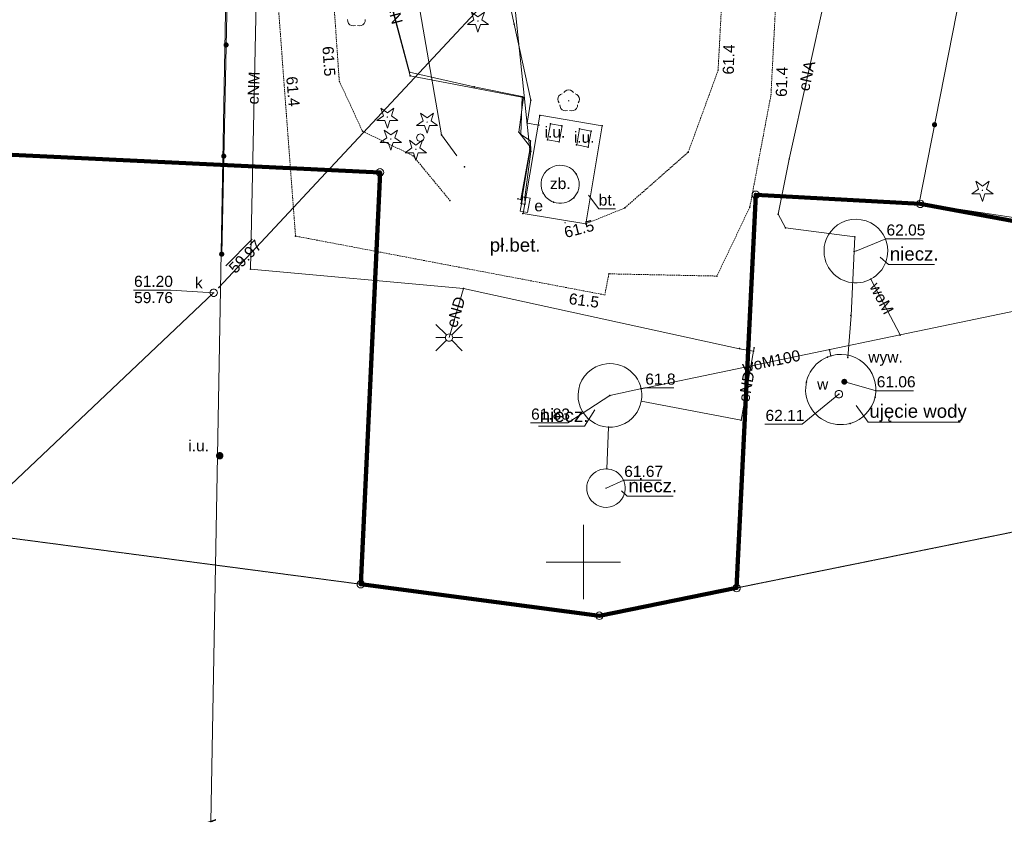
# Paper-space layout 'A-01 PLAN SYTUACYJNY' of a CAD drawing. Header units: millimetres. Extents: x 0 to 900, y 0 to 750.
# Tile 38 of 105: x 419 to 552, y 154 to 266. Entities that reach past the tile are written whole.
import ezdxf
from ezdxf.xclip import XClip

# ---------------------------------------------------------------- set-up
doc = ezdxf.new("R2010")
doc.units = ezdxf.units.MM
doc.header["$MEASUREMENT"] = 0
doc.header["$XCLIPFRAME"] = 0
for name, pattern in [('PRZER1-1', [1, 0.5, -0.5]), ('PRZER2-1', [1.5, 1, -0.5]), ('PRZER3-1', [4000, 3000, -1000])]:
    doc.linetypes.add(name, pattern=pattern)
doc.layers.add('0_Nr_pióra__60', color=7, linetype='Continuous', lineweight=100, true_color=0xcbfe00)
doc.layers.add('A_mapa_Nr_pióra__2', color=8, linetype='Continuous', lineweight=13)
doc.layers.add('A_podrys', color=7, linetype='Continuous')
doc.styles.add('STYL_AUTOMATYCZNY_1', font='arial.ttf')

# ---------------------------------------------------------------- blocks, each defined once
blk = doc.blocks.new('Rysunek_3_3', base_point=(-1239.76, 488.38))
at = {"layer": 'A_mapa_Nr_pióra__2', "linetype": 'Continuous', "lineweight": 13}
for points in [[(481.28, 265.51), (481.31, 265.51), (481.33, 265.52), (481.35, 265.54), (481.36, 265.57), (481.37, 265.6), (481.36, 265.62), (481.35, 265.65), (481.33, 265.67), (481.31, 265.68), (481.28, 265.69), (481.25, 265.68), (481.22, 265.67), (481.2, 265.65), (481.19, 265.62), (481.19, 265.6), (481.19, 265.57), (481.2, 265.54), (481.22, 265.52), (481.25, 265.51)], [(447.64, 262.36), (447.63, 262.45), (447.6, 262.54), (447.55, 262.61), (447.47, 262.67), (447.39, 262.71), (447.3, 262.72), (447.21, 262.71), (447.12, 262.68), (447.05, 262.62), (446.99, 262.55), (446.96, 262.47), (446.94, 262.38), (446.95, 262.29), (446.99, 262.2), (447.04, 262.13), (447.11, 262.07), (447.2, 262.03), (447.29, 262.02), (447.38, 262.03), (447.46, 262.06), (447.53, 262.12), (447.59, 262.19), (447.63, 262.27)], [(447.64, 262.36), (447.63, 262.45), (447.6, 262.54), (447.55, 262.61), (447.47, 262.67), (447.39, 262.71), (447.3, 262.72), (447.21, 262.71), (447.12, 262.68), (447.05, 262.62), (446.99, 262.55), (446.96, 262.47), (446.94, 262.38), (446.95, 262.29), (446.99, 262.2), (447.04, 262.13), (447.11, 262.07), (447.2, 262.03), (447.29, 262.02), (447.38, 262.03), (447.46, 262.06), (447.53, 262.12), (447.59, 262.19), (447.63, 262.27)], [(513.59, 258.94), (513.59, 258.91), (513.6, 258.89), (513.61, 258.87), (513.63, 258.86), (513.65, 258.85), (513.68, 258.85), (513.7, 258.85), (513.72, 258.86), (513.74, 258.87), (513.76, 258.89), (513.76, 258.91), (513.77, 258.94), (513.76, 258.96), (513.76, 258.98), (513.74, 259), (513.72, 259.01), (513.7, 259.02), (513.68, 259.03), (513.65, 259.02), (513.63, 259.01), (513.61, 259), (513.6, 258.98), (513.59, 258.96)], [(462.47, 257.5), (462.47, 257.47), (462.48, 257.45), (462.49, 257.43), (462.51, 257.42), (462.53, 257.41), (462.56, 257.41), (462.58, 257.41), (462.6, 257.42), (462.62, 257.43), (462.64, 257.45), (462.64, 257.47), (462.65, 257.5), (462.64, 257.52), (462.64, 257.54), (462.62, 257.56), (462.6, 257.57), (462.58, 257.58), (462.56, 257.59), (462.53, 257.58), (462.51, 257.57), (462.49, 257.56), (462.48, 257.54), (462.47, 257.52)], [(520.73, 255.66), (520.73, 255.63), (520.74, 255.61), (520.75, 255.59), (520.77, 255.58), (520.79, 255.57), (520.82, 255.57), (520.84, 255.57), (520.86, 255.58), (520.88, 255.59), (520.9, 255.61), (520.9, 255.63), (520.91, 255.66), (520.9, 255.68), (520.9, 255.7), (520.88, 255.72), (520.86, 255.73), (520.84, 255.74), (520.82, 255.75), (520.79, 255.74), (520.77, 255.73), (520.75, 255.72), (520.74, 255.7), (520.73, 255.68)], [(493.52, 254.75), (493.55, 254.75), (493.57, 254.76), (493.59, 254.78), (493.6, 254.81), (493.61, 254.84), (493.6, 254.86), (493.59, 254.89), (493.57, 254.91), (493.55, 254.92), (493.52, 254.93), (493.49, 254.92), (493.46, 254.91), (493.44, 254.89), (493.43, 254.86), (493.43, 254.84), (493.43, 254.81), (493.44, 254.78), (493.46, 254.76), (493.49, 254.75)], [(455.33, 253.12), (455.33, 253.09), (455.34, 253.07), (455.35, 253.05), (455.37, 253.04), (455.39, 253.03), (455.42, 253.03), (455.44, 253.03), (455.46, 253.04), (455.48, 253.05), (455.5, 253.07), (455.5, 253.09), (455.51, 253.12), (455.5, 253.14), (455.5, 253.16), (455.48, 253.18), (455.46, 253.19), (455.44, 253.2), (455.42, 253.21), (455.39, 253.2), (455.37, 253.19), (455.35, 253.18), (455.34, 253.16), (455.33, 253.14)], [(469.06, 252.55), (469.09, 252.55), (469.11, 252.56), (469.13, 252.58), (469.14, 252.61), (469.15, 252.64), (469.14, 252.66), (469.13, 252.69), (469.11, 252.71), (469.09, 252.72), (469.06, 252.73), (469.03, 252.72), (469, 252.71), (468.98, 252.69), (468.97, 252.66), (468.97, 252.64), (468.97, 252.61), (468.98, 252.58), (469, 252.56), (469.03, 252.55)], [(474.42, 251.87), (474.45, 251.87), (474.47, 251.88), (474.49, 251.9), (474.5, 251.93), (474.51, 251.96), (474.5, 251.98), (474.49, 252.01), (474.47, 252.03), (474.45, 252.04), (474.42, 252.05), (474.39, 252.04), (474.36, 252.03), (474.34, 252.01), (474.33, 251.98), (474.33, 251.96), (474.33, 251.93), (474.34, 251.9), (474.36, 251.88), (474.39, 251.87)], [(542.55, 251.68), (542.55, 251.58), (542.56, 251.49), (542.6, 251.41), (542.66, 251.34), (542.74, 251.29), (542.83, 251.26), (542.92, 251.26), (543.01, 251.28), (543.09, 251.32), (543.16, 251.38), (543.21, 251.45), (543.24, 251.54), (543.24, 251.63), (543.23, 251.72), (543.18, 251.8), (543.12, 251.87), (543.05, 251.92), (542.96, 251.95), (542.87, 251.96), (542.78, 251.94), (542.7, 251.9), (542.63, 251.84), (542.58, 251.76)], [(542.55, 251.68), (542.55, 251.58), (542.56, 251.49), (542.6, 251.41), (542.66, 251.34), (542.74, 251.29), (542.83, 251.26), (542.92, 251.26), (543.01, 251.28), (543.09, 251.32), (543.16, 251.38), (543.21, 251.45), (543.24, 251.54), (543.24, 251.63), (543.23, 251.72), (543.18, 251.8), (543.12, 251.87), (543.05, 251.92), (542.96, 251.95), (542.87, 251.96), (542.78, 251.94), (542.7, 251.9), (542.63, 251.84), (542.58, 251.76)], [(469.52, 249.59), (469.55, 249.59), (469.57, 249.6), (469.59, 249.62), (469.6, 249.65), (469.61, 249.68), (469.6, 249.7), (469.59, 249.73), (469.57, 249.75), (469.55, 249.76), (469.52, 249.77), (469.49, 249.76), (469.46, 249.75), (469.44, 249.73), (469.43, 249.7), (469.43, 249.68), (469.43, 249.65), (469.44, 249.62), (469.46, 249.6), (469.49, 249.59)], [(447.33, 247.37), (447.32, 247.46), (447.28, 247.54), (447.23, 247.62), (447.16, 247.67), (447.07, 247.71), (446.98, 247.72), (446.89, 247.71), (446.81, 247.68), (446.73, 247.63), (446.68, 247.56), (446.64, 247.47), (446.63, 247.38), (446.64, 247.29), (446.67, 247.21), (446.72, 247.13), (446.8, 247.07), (446.88, 247.04), (446.97, 247.02), (447.06, 247.03), (447.14, 247.07), (447.22, 247.12), (447.28, 247.19), (447.31, 247.28)], [(447.33, 247.37), (447.32, 247.46), (447.28, 247.54), (447.23, 247.62), (447.16, 247.67), (447.07, 247.71), (446.98, 247.72), (446.89, 247.71), (446.81, 247.68), (446.73, 247.63), (446.68, 247.56), (446.64, 247.47), (446.63, 247.38), (446.64, 247.29), (446.67, 247.21), (446.72, 247.13), (446.8, 247.07), (446.88, 247.04), (446.97, 247.02), (447.06, 247.03), (447.14, 247.07), (447.22, 247.12), (447.28, 247.19), (447.31, 247.28)], [(472.9, 248.21), (472.93, 248.21), (472.95, 248.22), (472.97, 248.24), (472.98, 248.27), (472.99, 248.3), (472.98, 248.32), (472.97, 248.35), (472.95, 248.37), (472.93, 248.38), (472.9, 248.39), (472.87, 248.38), (472.84, 248.37), (472.82, 248.35), (472.81, 248.32), (472.81, 248.3), (472.81, 248.27), (472.82, 248.24), (472.84, 248.22), (472.87, 248.21)], [(549.36, 242.67), (549.39, 242.67), (549.41, 242.68), (549.43, 242.7), (549.44, 242.73), (549.45, 242.76), (549.44, 242.78), (549.43, 242.81), (549.41, 242.83), (549.39, 242.84), (549.36, 242.85), (549.33, 242.84), (549.3, 242.83), (549.28, 242.81), (549.27, 242.78), (549.27, 242.76), (549.27, 242.73), (549.28, 242.7), (549.3, 242.68), (549.33, 242.67)], [(492.95, 238.38), (492.95, 238.35), (492.96, 238.33), (492.97, 238.31), (492.99, 238.3), (493.01, 238.29), (493.04, 238.29), (493.06, 238.29), (493.08, 238.3), (493.1, 238.31), (493.12, 238.33), (493.12, 238.35), (493.13, 238.38), (493.12, 238.4), (493.12, 238.42), (493.1, 238.44), (493.08, 238.45), (493.06, 238.46), (493.04, 238.47), (493.01, 238.46), (492.99, 238.45), (492.97, 238.44), (492.96, 238.42), (492.95, 238.4)], [(447.05, 234.13), (447.04, 234.22), (447, 234.3), (446.95, 234.38), (446.88, 234.43), (446.79, 234.47), (446.7, 234.49), (446.61, 234.48), (446.53, 234.44), (446.45, 234.39), (446.4, 234.32), (446.36, 234.23), (446.35, 234.14), (446.36, 234.05), (446.39, 233.97), (446.44, 233.89), (446.52, 233.84), (446.6, 233.8), (446.69, 233.79), (446.78, 233.8), (446.87, 233.83), (446.94, 233.88), (447, 233.95), (447.03, 234.04)], [(532.18, 234.55), (532.19, 234.53), (532.2, 234.51), (532.21, 234.49), (532.23, 234.48), (532.25, 234.47), (532.27, 234.46), (532.3, 234.47), (532.32, 234.48), (532.34, 234.49), (532.35, 234.51), (532.36, 234.53), (532.36, 234.55), (532.36, 234.58), (532.35, 234.6), (532.34, 234.62), (532.32, 234.63), (532.3, 234.64), (532.27, 234.64), (532.25, 234.64), (532.23, 234.63), (532.21, 234.62), (532.2, 234.6), (532.19, 234.58)], [(445.52, 228.93), (445.52, 228.9), (445.53, 228.88), (445.55, 228.86), (445.56, 228.85), (445.59, 228.84), (445.61, 228.84), (445.63, 228.84), (445.65, 228.85), (445.67, 228.86), (445.69, 228.88), (445.7, 228.9), (445.7, 228.93), (445.7, 228.95), (445.69, 228.97), (445.67, 228.99), (445.65, 229), (445.63, 229.01), (445.61, 229.02), (445.59, 229.01), (445.56, 229), (445.55, 228.99), (445.53, 228.97), (445.52, 228.95)], [(446.23, 229.63), (446.23, 229.61), (446.24, 229.59), (446.25, 229.57), (446.27, 229.56), (446.29, 229.55), (446.32, 229.54), (446.34, 229.55), (446.36, 229.56), (446.38, 229.57), (446.4, 229.59), (446.4, 229.61), (446.41, 229.63), (446.4, 229.66), (446.4, 229.68), (446.38, 229.7), (446.36, 229.71), (446.34, 229.72), (446.32, 229.72), (446.29, 229.72), (446.27, 229.71), (446.25, 229.7), (446.24, 229.68), (446.23, 229.66)], [(498.31, 228.64), (498.31, 228.61), (498.32, 228.59), (498.33, 228.57), (498.35, 228.56), (498.37, 228.55), (498.4, 228.55), (498.42, 228.55), (498.44, 228.56), (498.46, 228.57), (498.48, 228.59), (498.48, 228.61), (498.49, 228.64), (498.48, 228.66), (498.48, 228.68), (498.46, 228.7), (498.44, 228.71), (498.42, 228.72), (498.4, 228.73), (498.37, 228.72), (498.35, 228.71), (498.33, 228.7), (498.32, 228.68), (498.31, 228.66)], [(530.32, 216.92), (530.33, 216.81), (530.37, 216.72), (530.43, 216.63), (530.52, 216.57), (530.61, 216.53), (530.72, 216.52), (530.82, 216.53), (530.92, 216.57), (531, 216.63), (531.06, 216.72), (531.1, 216.81), (531.12, 216.92), (531.1, 217.02), (531.06, 217.12), (531, 217.2), (530.92, 217.26), (530.82, 217.3), (530.72, 217.32), (530.61, 217.3), (530.52, 217.26), (530.43, 217.2), (530.37, 217.12), (530.33, 217.02)], [(530.63, 216.92), (530.63, 216.89), (530.64, 216.87), (530.65, 216.85), (530.67, 216.84), (530.69, 216.83), (530.72, 216.83), (530.74, 216.83), (530.76, 216.84), (530.78, 216.85), (530.8, 216.87), (530.8, 216.89), (530.81, 216.92), (530.8, 216.94), (530.8, 216.96), (530.78, 216.98), (530.76, 216.99), (530.74, 217), (530.72, 217.01), (530.69, 217), (530.67, 216.99), (530.65, 216.98), (530.64, 216.96), (530.63, 216.94)], [(529.89, 215.24), (529.89, 215.21), (529.9, 215.19), (529.91, 215.17), (529.93, 215.16), (529.95, 215.15), (529.98, 215.15), (530, 215.15), (530.02, 215.16), (530.04, 215.17), (530.06, 215.19), (530.06, 215.21), (530.07, 215.24), (530.06, 215.26), (530.06, 215.28), (530.04, 215.3), (530.02, 215.31), (530, 215.32), (529.98, 215.33), (529.95, 215.32), (529.93, 215.31), (529.91, 215.3), (529.9, 215.28), (529.89, 215.26)], [(499, 215.07), (499, 215.05), (499.01, 215.03), (499.02, 215.01), (499.04, 214.99), (499.06, 214.99), (499.09, 214.98), (499.11, 214.99), (499.13, 214.99), (499.15, 215.01), (499.17, 215.03), (499.17, 215.05), (499.18, 215.07), (499.17, 215.1), (499.17, 215.12), (499.15, 215.14), (499.13, 215.15), (499.11, 215.16), (499.09, 215.16), (499.06, 215.16), (499.04, 215.15), (499.02, 215.14), (499.01, 215.12), (499, 215.1)], [(499, 215.07), (499, 215.05), (499.01, 215.03), (499.02, 215.01), (499.04, 214.99), (499.06, 214.99), (499.09, 214.98), (499.11, 214.99), (499.13, 214.99), (499.15, 215.01), (499.17, 215.03), (499.17, 215.05), (499.18, 215.07), (499.17, 215.1), (499.17, 215.12), (499.15, 215.14), (499.13, 215.15), (499.11, 215.16), (499.09, 215.16), (499.06, 215.16), (499.04, 215.15), (499.02, 215.14), (499.01, 215.12), (499, 215.1)], [(445.94, 206.93), (445.95, 206.8), (446, 206.68), (446.08, 206.57), (446.19, 206.49), (446.31, 206.44), (446.44, 206.43), (446.57, 206.44), (446.69, 206.49), (446.79, 206.57), (446.87, 206.68), (446.92, 206.8), (446.94, 206.93), (446.92, 207.06), (446.87, 207.18), (446.79, 207.28), (446.69, 207.36), (446.57, 207.41), (446.44, 207.43), (446.31, 207.41), (446.19, 207.36), (446.08, 207.28), (446, 207.18), (445.95, 207.06)], [(498.47, 202.56), (498.47, 202.53), (498.48, 202.51), (498.49, 202.49), (498.51, 202.48), (498.53, 202.47), (498.56, 202.47), (498.58, 202.47), (498.6, 202.48), (498.62, 202.49), (498.64, 202.51), (498.64, 202.53), (498.65, 202.56), (498.64, 202.58), (498.64, 202.6), (498.62, 202.62), (498.6, 202.63), (498.58, 202.64), (498.56, 202.65), (498.53, 202.64), (498.51, 202.63), (498.49, 202.62), (498.48, 202.6), (498.47, 202.58)]]:
    blk.add_hatch(color=8, dxfattribs=at).paths.add_polyline_path(points)
at = {"layer": '0_Nr_pióra__60', "color": 60, "linetype": 'Continuous', "lineweight": 100, "ltscale": 0.2, "true_color": 0xcbfe00, "flags": 128}
blk.add_lwpolyline([(486.18, 603.45), (711.66, 564.16), (717.88, 453.78), (730.02, 232.36), (621.62, 226.04), (540.96, 240.92), (518.76, 242.16), (516.18, 189.08), (497.66, 185.34), (465.46, 189.58), (468.06, 245.18), (273.1, 254.54), (153.04, 277.34), (147.95, 279.48), (156.42, 401.1), (165.67, 534.02), (166.59, 571.88), (178.65, 571.58), (179.19, 591.8), (167.43, 603.84), (168.1, 630.34), (172.18, 654), (181.4, 660.44)], close=True, dxfattribs=at)
at = {"layer": 'A_mapa_Nr_pióra__2', "color": 8, "linetype": 'PRZER1-1', "lineweight": 13, "ltscale": 0.2, "flags": 128}
blk.add_lwpolyline([(396.46, 198.68), (318.14, 209.02), (144.64, 231.92), (147.95, 279.48), (156.42, 401.1), (165.67, 534.02), (166.59, 571.88), (178.65, 571.58), (179.19, 591.8), (167.43, 603.84), (168.1, 630.34), (172.18, 654), (181.4, 660.44), (278.75, 642.24), (486.18, 603.45), (711.66, 564.16), (717.88, 453.78), (730.02, 232.36), (516.18, 189.08), (497.66, 185.34)], close=True, dxfattribs=at)
at = {"layer": 'A_mapa_Nr_pióra__2', "color": 8, "linetype": 'Continuous', "lineweight": 13, "ltscale": 0.2, "flags": 128}
for points in [[(486.18, 603.45), (711.66, 564.16), (717.88, 453.78), (730.02, 232.36), (621.62, 226.04), (540.96, 240.92), (518.76, 242.16), (516.18, 189.08), (497.66, 185.34), (465.46, 189.58), (468.06, 245.18), (273.1, 254.54), (153.04, 277.34), (147.95, 279.48), (156.42, 401.1), (165.67, 534.02), (166.59, 571.88), (178.65, 571.58), (179.19, 591.8), (167.43, 603.84), (168.1, 630.34), (172.18, 654), (181.4, 660.44)], [(465.46, 189.58), (144.64, 231.92), (147.95, 279.48), (153.04, 277.34), (273.1, 254.54), (468.06, 245.18)], [(481.82, 265.77), (482.7, 265.13), (481.61, 265.13), (481.28, 264.1), (480.94, 265.13), (479.85, 265.13), (480.73, 265.77), (480.4, 266.81), (481.28, 266.17), (482.16, 266.81)], [(486.11, 265.18), (486.11, 265.21), (486.14, 265.24), (486.17, 265.24), (486.2, 265.21), (486.2, 265.18), (486.17, 265.15), (486.14, 265.15)], [(472.01, 258.68), (472.01, 258.71), (472.04, 258.74), (472.07, 258.74), (472.1, 258.71), (472.1, 258.68), (472.07, 258.65), (472.04, 258.65)], [(472.08, 258.18), (472.08, 258.21), (472.11, 258.24), (472.14, 258.24), (472.17, 258.21), (472.17, 258.18), (472.14, 258.15), (472.11, 258.15)], [(480.71, 256.7), (480.71, 256.73), (480.74, 256.76), (480.77, 256.76), (480.8, 256.73), (480.8, 256.7), (480.77, 256.67), (480.74, 256.67)], [(487.19, 255.38), (487.19, 255.41), (487.22, 255.44), (487.25, 255.44), (487.28, 255.41), (487.28, 255.38), (487.25, 255.35), (487.22, 255.35)], [(487.36, 255.28), (487.36, 255.31), (487.39, 255.34), (487.43, 255.34), (487.45, 255.31), (487.45, 255.28), (487.43, 255.25), (487.39, 255.25)], [(469.6, 252.81), (470.48, 252.17), (469.39, 252.17), (469.06, 251.14), (468.72, 252.17), (467.63, 252.17), (468.51, 252.81), (468.18, 253.85), (469.06, 253.21), (469.94, 253.85)], [(488.37, 254.9), (488.37, 254.93), (488.4, 254.96), (488.43, 254.96), (488.46, 254.93), (488.46, 254.9), (488.43, 254.87), (488.4, 254.87)], [(474.96, 252.13), (475.84, 251.49), (474.75, 251.49), (474.42, 250.46), (474.08, 251.49), (472.99, 251.49), (473.87, 252.13), (473.54, 253.17), (474.42, 252.53), (475.3, 253.17)], [(489.62, 252.88), (498.06, 251.48), (495.82, 238.24), (487.36, 239.62)], [(489.57, 252.86), (489.57, 252.89), (489.6, 252.92), (489.63, 252.92), (489.66, 252.89), (489.66, 252.86), (489.63, 252.83), (489.6, 252.83)], [(487.89, 251.8), (487.89, 251.83), (487.92, 251.86), (487.95, 251.86), (487.98, 251.83), (487.98, 251.8), (487.95, 251.77), (487.92, 251.77)], [(489.45, 251.54), (489.45, 251.57), (489.48, 251.6), (489.51, 251.6), (489.54, 251.57), (489.54, 251.54), (489.51, 251.51), (489.48, 251.51)], [(491.06, 251.74), (492.62, 251.46), (492.24, 249.3), (490.66, 249.58)], [(491.01, 251.72), (491.01, 251.75), (491.04, 251.78), (491.07, 251.78), (491.1, 251.75), (491.1, 251.72), (491.07, 251.69), (491.04, 251.69)], [(492.57, 251.44), (492.57, 251.47), (492.6, 251.5), (492.63, 251.5), (492.66, 251.47), (492.66, 251.44), (492.63, 251.41), (492.6, 251.41)], [(498.01, 251.46), (498.01, 251.49), (498.04, 251.52), (498.07, 251.52), (498.1, 251.49), (498.1, 251.46), (498.07, 251.43), (498.04, 251.43)], [(465.65, 250.72), (465.65, 250.75), (465.68, 250.78), (465.71, 250.78), (465.74, 250.75), (465.74, 250.72), (465.71, 250.69), (465.68, 250.69)], [(470.06, 249.85), (470.94, 249.21), (469.85, 249.21), (469.52, 248.18), (469.18, 249.21), (468.09, 249.21), (468.97, 249.85), (468.64, 250.89), (469.52, 250.25), (470.4, 250.89)], [(473.5, 250.36), (473.63, 250.34), (473.75, 250.29), (473.85, 250.21), (473.93, 250.11), (473.98, 249.98), (474, 249.86), (473.98, 249.73), (473.93, 249.61), (473.85, 249.5), (473.75, 249.42), (473.63, 249.37), (473.5, 249.36), (473.37, 249.37), (473.25, 249.42), (473.14, 249.5), (473.06, 249.61), (473.01, 249.73), (473, 249.86), (473.01, 249.98), (473.06, 250.11), (473.14, 250.21), (473.25, 250.29), (473.37, 250.34)], [(476.33, 250.24), (476.33, 250.27), (476.36, 250.3), (476.39, 250.3), (476.42, 250.27), (476.42, 250.24), (476.39, 250.21), (476.36, 250.21)], [(486.76, 250.59), (486.76, 250.62), (486.79, 250.65), (486.82, 250.65), (486.85, 250.62), (486.85, 250.59), (486.82, 250.56), (486.79, 250.56)], [(487.01, 250.28), (487.01, 250.31), (487.04, 250.34), (487.07, 250.34), (487.1, 250.31), (487.1, 250.28), (487.07, 250.25), (487.04, 250.25)], [(494.98, 251.04), (496.56, 250.76), (496.16, 248.6), (494.6, 248.88)], [(494.93, 251.02), (494.93, 251.05), (494.96, 251.08), (494.99, 251.08), (495.02, 251.05), (495.02, 251.02), (494.99, 250.99), (494.96, 250.99)], [(496.51, 250.74), (496.51, 250.77), (496.54, 250.8), (496.57, 250.8), (496.6, 250.77), (496.6, 250.74), (496.57, 250.71), (496.54, 250.71)], [(473.44, 248.47), (474.32, 247.83), (473.23, 247.83), (472.9, 246.8), (472.56, 247.83), (471.47, 247.83), (472.35, 248.47), (472.02, 249.51), (472.9, 248.87), (473.78, 249.51)], [(488.32, 248.57), (488.32, 248.61), (488.35, 248.63), (488.38, 248.63), (488.41, 248.61), (488.41, 248.57), (488.38, 248.54), (488.35, 248.54)], [(488.33, 249.42), (488.33, 249.45), (488.36, 249.48), (488.39, 249.48), (488.42, 249.45), (488.42, 249.42), (488.39, 249.39), (488.36, 249.39)], [(490.61, 249.56), (490.61, 249.59), (490.64, 249.62), (490.67, 249.62), (490.7, 249.59), (490.7, 249.56), (490.67, 249.53), (490.64, 249.53)], [(492.19, 249.28), (492.19, 249.31), (492.22, 249.34), (492.25, 249.34), (492.28, 249.31), (492.28, 249.28), (492.25, 249.25), (492.22, 249.25)], [(494.55, 248.86), (494.55, 248.89), (494.58, 248.92), (494.61, 248.92), (494.64, 248.89), (494.64, 248.86), (494.61, 248.83), (494.58, 248.83)], [(496.11, 248.58), (496.11, 248.61), (496.14, 248.64), (496.17, 248.64), (496.2, 248.61), (496.2, 248.58), (496.17, 248.55), (496.14, 248.55)], [(472.47, 247.4), (472.47, 247.43), (472.5, 247.46), (472.53, 247.46), (472.56, 247.43), (472.56, 247.4), (472.53, 247.37), (472.5, 247.37)], [(488.23, 248.21), (488.23, 248.24), (488.25, 248.27), (488.29, 248.27), (488.32, 248.24), (488.32, 248.21), (488.29, 248.18), (488.25, 248.18)], [(488.35, 247.96), (488.35, 247.99), (488.38, 248.02), (488.41, 248.02), (488.44, 247.99), (488.44, 247.96), (488.41, 247.93), (488.38, 247.93)], [(509.61, 247.9), (509.61, 247.93), (509.64, 247.96), (509.67, 247.96), (509.7, 247.93), (509.7, 247.9), (509.67, 247.87), (509.64, 247.87)], [(479.43, 245.89), (479.43, 245.92), (479.46, 245.95), (479.49, 245.95), (479.52, 245.92), (479.52, 245.89), (479.49, 245.86), (479.46, 245.86)], [(523.23, 246.94), (523.23, 246.97), (523.26, 247), (523.29, 247), (523.32, 246.97), (523.32, 246.94), (523.29, 246.91), (523.26, 246.91)], [(468.06, 245.68), (468.21, 245.65), (468.35, 245.58), (468.46, 245.47), (468.53, 245.33), (468.56, 245.18), (468.53, 245.02), (468.46, 244.88), (468.35, 244.77), (468.21, 244.7), (468.06, 244.68), (467.9, 244.7), (467.76, 244.77), (467.65, 244.88), (467.58, 245.02), (467.56, 245.18), (467.58, 245.33), (467.65, 245.47), (467.76, 245.58), (467.9, 245.65)], [(494.47, 244.96), (494.47, 244.99), (494.5, 245.02), (494.53, 245.02), (494.56, 244.99), (494.56, 244.96), (494.53, 244.93), (494.5, 244.93)], [(549.9, 242.93), (550.78, 242.29), (549.69, 242.29), (549.36, 241.26), (549.02, 242.29), (547.93, 242.29), (548.81, 242.93), (548.48, 243.97), (549.36, 243.33), (550.24, 243.97)], [(487.95, 239.74), (486.97, 239.92), (487.32, 241.89), (488.31, 241.71)], [(487.55, 241.76), (487.55, 241.79), (487.58, 241.82), (487.61, 241.82), (487.64, 241.79), (487.64, 241.76), (487.61, 241.73), (487.58, 241.73)], [(490.03, 242.36), (490.03, 242.39), (490.06, 242.42), (490.09, 242.42), (490.12, 242.39), (490.12, 242.36), (490.09, 242.33), (490.06, 242.33)], [(730.02, 232.36), (516.18, 189.08), (518.76, 242.16), (540.96, 240.92), (621.62, 226.04)], [(518.76, 242.66), (518.91, 242.63), (519.05, 242.56), (519.16, 242.45), (519.23, 242.31), (519.26, 242.16), (519.23, 242), (519.16, 241.86), (519.05, 241.75), (518.91, 241.68), (518.76, 241.66), (518.6, 241.68), (518.46, 241.75), (518.35, 241.86), (518.28, 242), (518.26, 242.16), (518.28, 242.31), (518.35, 242.45), (518.46, 242.56), (518.6, 242.63)], [(477.45, 241.36), (477.45, 241.39), (477.48, 241.42), (477.51, 241.42), (477.54, 241.39), (477.54, 241.36), (477.51, 241.33), (477.48, 241.33)], [(486.62, 241.59), (486.62, 241.62), (486.65, 241.65), (486.68, 241.65), (486.71, 241.62), (486.71, 241.59), (486.68, 241.56), (486.65, 241.56)], [(487.02, 241.52), (487.02, 241.55), (487.05, 241.58), (487.08, 241.58), (487.11, 241.55), (487.11, 241.52), (487.08, 241.49), (487.05, 241.49)], [(487.06, 240.97), (487.06, 241), (487.09, 241.03), (487.12, 241.03), (487.15, 241), (487.15, 240.97), (487.12, 240.94), (487.09, 240.94)], [(491.41, 241.14), (491.41, 241.17), (491.44, 241.2), (491.47, 241.2), (491.5, 241.17), (491.5, 241.14), (491.47, 241.11), (491.44, 241.11)], [(494.15, 241.74), (494.15, 241.77), (494.18, 241.8), (494.21, 241.8), (494.24, 241.77), (494.24, 241.74), (494.21, 241.71), (494.18, 241.71)], [(517.91, 240.46), (517.91, 240.49), (517.94, 240.52), (517.97, 240.52), (518, 240.49), (518, 240.46), (517.97, 240.43), (517.94, 240.43)], [(540.96, 241.42), (541.11, 241.39), (541.25, 241.32), (541.36, 241.21), (541.43, 241.07), (541.46, 240.92), (541.43, 240.76), (541.36, 240.62), (541.25, 240.51), (541.11, 240.44), (540.96, 240.42), (540.8, 240.44), (540.66, 240.51), (540.55, 240.62), (540.48, 240.76), (540.46, 240.92), (540.48, 241.07), (540.55, 241.21), (540.66, 241.32), (540.8, 241.39)], [(540.77, 241.02), (540.77, 241.05), (540.8, 241.08), (540.83, 241.08), (540.86, 241.05), (540.86, 241.02), (540.83, 240.99), (540.8, 240.99)], [(487.31, 239.6), (487.31, 239.63), (487.34, 239.66), (487.37, 239.66), (487.4, 239.63), (487.4, 239.6), (487.37, 239.57), (487.34, 239.57)], [(501.05, 240.36), (501.05, 240.39), (501.08, 240.42), (501.11, 240.42), (501.14, 240.39), (501.14, 240.36), (501.11, 240.33), (501.08, 240.33)], [(521.73, 239.5), (521.73, 239.53), (521.76, 239.56), (521.79, 239.56), (521.82, 239.53), (521.82, 239.5), (521.79, 239.47), (521.76, 239.47)], [(495.77, 238.22), (495.77, 238.25), (495.8, 238.28), (495.83, 238.28), (495.86, 238.25), (495.86, 238.22), (495.83, 238.19), (495.8, 238.19)], [(456.61, 236.56), (456.61, 236.59), (456.64, 236.62), (456.67, 236.62), (456.7, 236.59), (456.7, 236.56), (456.67, 236.53), (456.64, 236.53)], [(522.73, 237.66), (522.73, 237.69), (522.76, 237.72), (522.79, 237.72), (522.82, 237.69), (522.82, 237.66), (522.79, 237.63), (522.76, 237.63)], [(532.07, 236.46), (532.07, 236.49), (532.1, 236.52), (532.13, 236.52), (532.16, 236.49), (532.16, 236.46), (532.13, 236.43), (532.1, 236.43)], [(446.65, 234.12), (446.65, 234.15), (446.68, 234.18), (446.71, 234.18), (446.74, 234.15), (446.74, 234.12), (446.71, 234.09), (446.68, 234.09)], [(531.99, 234.5), (531.99, 234.53), (532.02, 234.56), (532.05, 234.56), (532.08, 234.53), (532.08, 234.5), (532.05, 234.47), (532.02, 234.47)], [(450.54, 232.11), (450.54, 232.14), (450.57, 232.17), (450.6, 232.17), (450.63, 232.14), (450.63, 232.11), (450.6, 232.08), (450.57, 232.08)], [(498.89, 231.46), (498.89, 231.49), (498.92, 231.52), (498.95, 231.52), (498.98, 231.49), (498.98, 231.46), (498.95, 231.43), (498.92, 231.43)], [(513.47, 231.16), (513.47, 231.19), (513.5, 231.22), (513.53, 231.22), (513.56, 231.19), (513.56, 231.16), (513.53, 231.13), (513.5, 231.13)], [(534.24, 230.73), (534.24, 230.77), (534.26, 230.8), (534.3, 230.8), (534.33, 230.77), (534.33, 230.73), (534.3, 230.71), (534.26, 230.71)], [(445.61, 229.43), (445.74, 229.41), (445.86, 229.36), (445.96, 229.28), (446.04, 229.18), (446.09, 229.06), (446.11, 228.93), (446.09, 228.8), (446.04, 228.68), (445.96, 228.57), (445.86, 228.49), (445.74, 228.44), (445.61, 228.43), (445.48, 228.44), (445.36, 228.49), (445.26, 228.57), (445.18, 228.68), (445.13, 228.8), (445.11, 228.93), (445.13, 229.06), (445.18, 229.18), (445.26, 229.28), (445.36, 229.36), (445.48, 229.41)], [(446.27, 229.62), (446.27, 229.65), (446.3, 229.68), (446.33, 229.68), (446.36, 229.65), (446.36, 229.62), (446.33, 229.59), (446.3, 229.59)], [(479.29, 229.5), (479.29, 229.53), (479.32, 229.56), (479.35, 229.56), (479.38, 229.53), (479.38, 229.5), (479.35, 229.47), (479.32, 229.47)], [(531.57, 225.82), (531.57, 225.85), (531.6, 225.88), (531.63, 225.88), (531.66, 225.85), (531.66, 225.82), (531.63, 225.79), (531.6, 225.79)], [(477.38, 223.38), (477.51, 223.36), (477.63, 223.31), (477.73, 223.23), (477.81, 223.13), (477.86, 223), (477.88, 222.88), (477.86, 222.75), (477.81, 222.63), (477.73, 222.52), (477.63, 222.44), (477.51, 222.39), (477.38, 222.38), (477.25, 222.39), (477.13, 222.44), (477.02, 222.52), (476.94, 222.63), (476.89, 222.75), (476.88, 222.88), (476.89, 223), (476.94, 223.13), (477.02, 223.23), (477.13, 223.31), (477.25, 223.36)], [(538.2, 223.21), (538.2, 223.24), (538.23, 223.27), (538.26, 223.27), (538.29, 223.24), (538.29, 223.21), (538.26, 223.18), (538.23, 223.18)], [(516.51, 221.37), (516.51, 221.4), (516.54, 221.43), (516.58, 221.43), (516.6, 221.4), (516.6, 221.37), (516.58, 221.34), (516.54, 221.34)], [(518.41, 221.02), (518.41, 221.06), (518.44, 221.08), (518.47, 221.08), (518.5, 221.06), (518.5, 221.02), (518.47, 220.99), (518.44, 220.99)], [(518.49, 221.48), (518.49, 221.51), (518.52, 221.54), (518.55, 221.54), (518.58, 221.51), (518.58, 221.48), (518.55, 221.45), (518.52, 221.45)], [(528.68, 221.23), (528.68, 221.26), (528.71, 221.29), (528.74, 221.29), (528.77, 221.26), (528.77, 221.23), (528.74, 221.2), (528.71, 221.2)], [(528.41, 220.24), (528.41, 220.27), (528.44, 220.3), (528.47, 220.3), (528.5, 220.27), (528.5, 220.24), (528.47, 220.21), (528.44, 220.21)], [(528.86, 220.39), (528.86, 220.42), (528.88, 220.45), (528.92, 220.45), (528.95, 220.42), (528.95, 220.39), (528.92, 220.36), (528.88, 220.36)], [(531.13, 220.18), (531.13, 220.21), (531.16, 220.24), (531.19, 220.24), (531.22, 220.21), (531.22, 220.18), (531.19, 220.15), (531.16, 220.15)], [(525.55, 216.84), (525.55, 216.87), (525.58, 216.9), (525.61, 216.9), (525.64, 216.87), (525.64, 216.84), (525.61, 216.81), (525.58, 216.81)], [(503.25, 215.93), (503.25, 215.97), (503.28, 215.99), (503.31, 215.99), (503.34, 215.97), (503.34, 215.93), (503.31, 215.9), (503.28, 215.9)], [(529.98, 215.74), (530.11, 215.72), (530.23, 215.67), (530.33, 215.59), (530.41, 215.49), (530.46, 215.36), (530.48, 215.24), (530.46, 215.11), (530.41, 214.99), (530.33, 214.88), (530.23, 214.8), (530.11, 214.75), (529.98, 214.74), (529.85, 214.75), (529.73, 214.8), (529.62, 214.88), (529.54, 214.99), (529.49, 215.11), (529.48, 215.24), (529.49, 215.36), (529.54, 215.49), (529.62, 215.59), (529.73, 215.67), (529.85, 215.72)], [(529.93, 215.22), (529.93, 215.25), (529.96, 215.28), (529.99, 215.28), (530.02, 215.25), (530.02, 215.22), (529.99, 215.19), (529.96, 215.19)], [(499.04, 215.06), (499.04, 215.09), (499.07, 215.12), (499.1, 215.12), (499.13, 215.09), (499.13, 215.06), (499.1, 215.03), (499.07, 215.03)], [(534.81, 214.84), (534.81, 214.87), (534.84, 214.9), (534.87, 214.9), (534.9, 214.87), (534.9, 214.84), (534.87, 214.81), (534.84, 214.81)], [(516.73, 211.72), (516.73, 211.75), (516.76, 211.78), (516.79, 211.78), (516.82, 211.75), (516.82, 211.72), (516.79, 211.69), (516.76, 211.69)], [(531.47, 211.28), (531.47, 211.31), (531.5, 211.34), (531.53, 211.34), (531.56, 211.31), (531.56, 211.28), (531.53, 211.25), (531.5, 211.25)], [(498.86, 210.76), (498.86, 210.79), (498.89, 210.82), (498.92, 210.82), (498.95, 210.79), (498.95, 210.76), (498.92, 210.73), (498.89, 210.73)], [(446.09, 206.92), (446.09, 206.95), (446.12, 206.98), (446.15, 206.98), (446.18, 206.95), (446.18, 206.92), (446.15, 206.89), (446.12, 206.89)], [(498.62, 205.14), (498.62, 205.17), (498.65, 205.2), (498.68, 205.2), (498.71, 205.17), (498.71, 205.14), (498.68, 205.11), (498.65, 205.11)], [(465.46, 190.08), (465.61, 190.05), (465.75, 189.98), (465.86, 189.87), (465.93, 189.73), (465.96, 189.58), (465.93, 189.42), (465.86, 189.28), (465.75, 189.17), (465.61, 189.1), (465.46, 189.08), (465.3, 189.1), (465.16, 189.17), (465.05, 189.28), (464.98, 189.42), (464.96, 189.58), (464.98, 189.73), (465.05, 189.87), (465.16, 189.98), (465.3, 190.05)], [(516.18, 189.58), (516.33, 189.55), (516.47, 189.48), (516.58, 189.37), (516.65, 189.23), (516.68, 189.08), (516.65, 188.92), (516.58, 188.78), (516.47, 188.67), (516.33, 188.6), (516.18, 188.58), (516.02, 188.6), (515.88, 188.67), (515.77, 188.78), (515.7, 188.92), (515.68, 189.08), (515.7, 189.23), (515.77, 189.37), (515.88, 189.48), (516.02, 189.55)], [(497.66, 185.84), (497.82, 185.81), (497.96, 185.74), (498.07, 185.63), (498.14, 185.49), (498.16, 185.34), (498.14, 185.18), (498.07, 185.04), (497.96, 184.93), (497.82, 184.86), (497.66, 184.84), (497.51, 184.86), (497.37, 184.93), (497.26, 185.04), (497.19, 185.18), (497.16, 185.34), (497.19, 185.49), (497.26, 185.63), (497.37, 185.74), (497.51, 185.81)]]:
    blk.add_lwpolyline(points, close=True, dxfattribs=at)
for points in [[(29.9, 577.35), (82.85, 560.45), (145.91, 540.32), (161.93, 535.21), (165.67, 534.02), (156.42, 401.1), (32.82, 393.94), (38.66, 325.6), (147.95, 279.48), (144.64, 231.92), (465.46, 189.58), (497.66, 185.34), (516.18, 189.08), (730.02, 232.36), (734.41, 157.47)], [(486.67, 241.61), (487.06, 241.53), (488.27, 248.22), (481.99, 308.63), (481.82, 310.22), (433.94, 318.12), (434.16, 319.63), (444.11, 386.16), (451.27, 434.63), (431.44, 439.01)], [(487.38, 425.19), (485.2, 425.56), (484.22, 420.18), (480.5, 412.51), (475.48, 386.8), (472.24, 384.32), (468.63, 364.67), (466.05, 360.46), (465.17, 349.12), (464.81, 338.16), (462.61, 324.18), (465.47, 320.74), (465.29, 313.31), (463.2, 295.94), (463.19, 285.43), (468.33, 272.34), (472.13, 258.19), (487.41, 255.29), (486.8, 250.61), (488.36, 248.59), (487.11, 240.98), (487.64, 240.82)], [(348.92, 354.36), (448.84, 335.6), (446.7, 234.14)], [(389.5, 344.1), (448.22, 332.73), (448.16, 308.11), (447.93, 306.71), (446.14, 206.93), (445.25, 157.47)], [(472.42, 320.22), (465.66, 320.8), (465.2, 315.16), (465.2, 309.62), (464.1, 297.5), (462.18, 295.96), (463.64, 290.94), (463.1, 286.66), (467.92, 274.38), (472.06, 258.7), (480.76, 256.72), (487.24, 255.4), (487.06, 250.3), (488.38, 249.44), (488.4, 247.98), (487.6, 241.78), (487.64, 240.82)], [(626.84, 227.92), (540.82, 241.04), (556.54, 321.06), (585.9, 315.92)], [(478.42, 247.4), (476.37, 250.25), (471.2, 280.1), (467.8, 312.58), (471.49, 319), (472.47, 318.81)], [(489.5, 251.56), (487.94, 251.82), (488.42, 254.92), (486.16, 265.2), (483.44, 277.72), (480.34, 294.78), (481.92, 310.48)], [(512.96, 301.14), (512.28, 300.42), (446.32, 229.64)], [(518.45, 221.04), (516.56, 221.38), (479.33, 229.51), (450.58, 232.12), (451.61, 280.91)], [(538.25, 223.23), (595.8, 235.21), (601.81, 239.18), (605.63, 245.79), (610.02, 274.08)], [(531.18, 220.2), (531.62, 225.84), (532.04, 234.52), (532.12, 236.48), (522.78, 237.68), (521.78, 239.52), (523.28, 246.96), (528.2, 269.34)], [(464.74, 265.02), (464.49, 264.96), (464.23, 264.99), (464, 265.1), (463.81, 265.29), (463.71, 265.53), (463.69, 265.79)], [(466.06, 265.79), (466.05, 265.53), (465.94, 265.29), (465.76, 265.1), (465.53, 264.99), (465.27, 264.96), (465.01, 265.02)], [(492.25, 254.57), (492.11, 254.79), (492.05, 255.04), (492.09, 255.3), (492.21, 255.53), (492.41, 255.7), (492.65, 255.8)], [(492.87, 255.96), (493.04, 256.16), (493.26, 256.29), (493.52, 256.34), (493.77, 256.29), (494, 256.16), (494.17, 255.96)], [(494.39, 255.8), (494.63, 255.7), (494.82, 255.53), (494.94, 255.3), (494.98, 255.04), (494.93, 254.79), (494.79, 254.57)], [(493.38, 253.54), (493.13, 253.48), (492.87, 253.51), (492.64, 253.62), (492.45, 253.81), (492.35, 254.05), (492.33, 254.31)], [(494.7, 254.31), (494.69, 254.05), (494.58, 253.81), (494.4, 253.62), (494.17, 253.51), (493.91, 253.48), (493.65, 253.54)], [(496.19, 242.1), (497.59, 240.25), (499.83, 240.25)], [(447.26, 232.58), (450.81, 236.17)], [(532.27, 234.55), (536.33, 236.21), (541.37, 236.21)], [(535.55, 233.72), (536.69, 232.74), (542.89, 232.74)], [(534.28, 230.75), (538.25, 223.23)], [(445.61, 228.93), (373.66, 160.8), (372.93, 160.1)], [(445.61, 228.92), (439.84, 229.27), (434.8, 229.27)], [(479.33, 229.51), (477.38, 222.88)], [(477.02, 223.23), (475.61, 224.64)], [(477.73, 223.23), (479.14, 224.64)], [(503.3, 215.95), (538.25, 223.23)], [(476.88, 222.88), (475.58, 222.88)], [(477.02, 222.52), (475.61, 221.11)], [(477.73, 222.52), (479.14, 221.11)], [(477.88, 222.88), (479.18, 222.88)], [(518.45, 221.04), (516.78, 211.74), (503.31, 214.28)], [(518.54, 221.5), (518.45, 221.04)], [(528.73, 221.24), (528.9, 220.41)], [(530.77, 216.9), (535.01, 215.71), (540.05, 215.71)], [(499.09, 215.07), (503.78, 216.08), (507.7, 216.08)], [(529.97, 215.24), (525.04, 211.17), (520, 211.17)], [(499.09, 215.07), (493.41, 211.35), (488.37, 211.35)], [(497.06, 213.12), (495.65, 210.94), (489.45, 210.94)], [(532.31, 213.72), (533.94, 211.48), (546.34, 211.48)], [(498.67, 205.15), (498.91, 210.78)], [(446.44, 206.93), (446.14, 206.93)], [(498.56, 202.56), (500.94, 203.62), (505.98, 203.62)], [(500.63, 202.17), (501.43, 201.47), (507.63, 201.47)], [(495.5, 187.58), (495.5, 197.58)], [(495.5, 187.58), (495.5, 197.58)], [(495.5, 192.58), (490.5, 192.58)], [(495.5, 192.58), (500.5, 192.58)]]:
    blk.add_lwpolyline(points, dxfattribs=at)
at = {"layer": 'A_mapa_Nr_pióra__2', "color": 8, "linetype": 'PRZER2-1', "lineweight": 13, "ltscale": 0.2, "flags": 128}
for points in [[(530.62, 320.74), (525.42, 317.54), (523.02, 303.18), (522.24, 283.4), (520.82, 255.66), (517.96, 240.48), (513.52, 231.18), (498.94, 231.48), (498.4, 228.64), (456.66, 236.58), (455.42, 253.12), (453.46, 279.4), (451.34, 311.18), (451.82, 329.56), (453.32, 343.84)], [(462.98, 342.34), (458.94, 328.44), (458.78, 311.84), (461.1, 278.76), (462.56, 257.5), (465.7, 250.74), (472.52, 247.42), (477.5, 241.38)], [(495.82, 238.24), (501.1, 240.38), (509.66, 247.92), (513.68, 258.94), (515.06, 284.76), (515.42, 302.32), (517.76, 318.52), (512.9, 323.32), (514.04, 329.28)]]:
    blk.add_lwpolyline(points, dxfattribs=at)
at = {"layer": 'A_mapa_Nr_pióra__2', "color": 8, "linetype": 'PRZER3-1', "lineweight": 13, "ltscale": 0.2, "flags": 128}
blk.add_lwpolyline([(498.06, 251.48), (495.82, 238.24), (487.36, 239.62), (489.62, 252.88)], close=True, dxfattribs=at)
at = {"layer": 'A_mapa_Nr_pióra__2', "color": 8, "linetype": 'Continuous', "lineweight": 13, "ltscale": 0.2, "flags": 128}
for points in [[(490.08, 242.38, 0.184522), (491.46, 241.16, 0.296413), (494.2, 241.76, 1.963796)], [(528.12, 233.45, -0.271564), (529.28, 237.64, -0.325219), (534.29, 238.35, -0.275588), (536.57, 234.59, -0.881119)], [(528.46, 220.26, -0.601214), (534.86, 214.86, -0.277477), (531.52, 211.3, -0.946743)], [(494.82, 214.58, -0.316561), (497.18, 218.93, -0.496453), (503.31, 215.87, -0.25148), (502.08, 211.99, -0.622832)], [(495.99, 202.17, -0.300587), (497.2, 204.77, -0.281525), (499.91, 204.78, -0.286353), (501.15, 202.32, -0.886825)]]:
    blk.add_lwpolyline(points, format="xyb", close=True, dxfattribs=at)
at = {"layer": 'A_mapa_Nr_pióra__2', "color": 8, "linetype": 'PRZER1-1', "lineweight": 13, "ltscale": 0.2, "flags": 128}
blk.add_lwpolyline([(405.88, 157.47), (396.46, 198.68), (497.66, 185.34), (516.18, 189.08), (730.02, 232.36), (734.41, 157.47)], dxfattribs=at)
at = {"layer": 'A_mapa_Nr_pióra__2', "color": 8, "linetype": 'Continuous', "lineweight": 13, "char_height": 1.5, "attachment_point": 7, "style": 'STYL_AUTOMATYCZNY_1'}
for s, insert, rotation in [('\\A1;{\\pql;\\fArial|b0|i0|c238|p0;\\W1.000000;eN}', (469.01, 267.63), 284.7903), ('\\A1;{\\pql;\\fArial|b0|i0|c238|p0;\\W1.000000;61.5}', (460.26, 262.16), 273.8669), ('\\A1;{\\pql;\\fArial|b0|i0|c238|p0;\\W1.000000;61.4}', (515.81, 258.36), 88.2654), ('\\A1;{\\pql;\\fArial|b0|i0|c238|p0;\\W1.000000;61.4}', (522.97, 255.34), 88.3687), ('\\A1;{\\pql;\\fArial|b0|i0|c238|p0;\\W1.000000;eNA}', (525.96, 256.05), 77.6014), ('\\A1;{\\pql;\\fArial|b0|i0|c238|p0;\\W1.000000;eNM}', (451.68, 254.32), 87.7374), ('\\A1;{\\pql;\\fArial|b0|i0|c238|p0;\\W1.000000;61.4}', (455.38, 258.07), 274.7931), ('\\A1;{\\pql;\\fArial|b0|i0|c238|p0;\\W1.000000;61.5}', (493.14, 236.29), 14.6096), ('\\A1;{\\pql;\\fArial|b0|i0|c238|p0;\\W1.000000;59.97}', (448.58, 231.41), 45.3266), ('\\A1;{\\pql;\\fArial|b0|i0|c238|p0;\\W1.000000;woM}', (534.05, 229.76), 297.806), ('\\A1;{\\pql;\\fArial|b0|i0|c238|p0;\\W1.000000;61.5}', (493.47, 227.39), 352.5034), ('\\A1;{\\pql;\\fArial|b0|i0|c238|p0;\\W1.000000;eND}', (478.43, 224.1), 73.5921), ('\\A1;{\\pql;\\fArial|b0|i0|c238|p0;\\W1.000000;woM100}', (517.14, 218.15), 11.7612), ('\\A1;{\\pql;\\fArial|b0|i0|c238|p0;\\W1.000000;eND}', (517.88, 214.08), 79.7661), ('\\A1;{\\pql;\\fArial|b0|i0|c238|p0;\\W1.000000;eNA}', (445.81, 153.83), 87.9145)]:
    blk.add_mtext(s, dxfattribs=dict(at, insert=insert, rotation=rotation))
at = {"layer": 'A_mapa_Nr_pióra__2', "color": 8, "linetype": 'Continuous', "lineweight": 13, "attachment_point": 7, "style": 'STYL_AUTOMATYCZNY_1'}
for s, insert, char_height in [('\\A1;{\\pql;\\fArial|b0|i0|c238|p0;\\W1.000000;i.u.}', (490.27, 249.85), 1.5), ('\\A1;{\\pql;\\fArial|b0|i0|c238|p0;\\W1.000000;i.u.}', (494.21, 249.15), 1.5), ('\\A1;{\\pql;\\fArial|b0|i0|c238|p0;\\W1.000000;zb.}', (490.99, 242.9), 1.5), ('\\A1;{\\pql;\\fArial|b0|i0|c238|p0;\\W1.000000;bt.}', (497.57, 240.68), 1.5), ('\\A1;{\\pql;\\fArial|b0|i0|c238|p0;\\W1.000000;e}', (488.89, 239.9), 1.5), ('\\A1;{\\pql;\\fArial|b0|i0|c238|p0;\\W1.000000;62.05}', (536.41, 236.63), 1.5), ('\\A1;{\\pql;\\fArial|b0|i0|c238|p0;\\W1.000000;pł.bet.}', (482.87, 233.93), 1.8), ('\\A1;{\\pql;\\fArial|b0|i0|c238|p0;\\W1.000000;niecz.}', (536.86, 233.25), 1.8), ('\\A1;{\\pql;\\fArial|b0|i0|c238|p0;\\W1.000000;61.20}', (434.87, 229.7), 1.5), ('\\A1;{\\pql;\\fArial|b0|i0|c238|p0;\\W1.000000;k}', (443.08, 229.53), 1.5), ('\\A1;{\\pql;\\fArial|b0|i0|c238|p0;\\W1.000000;59.76}', (434.88, 227.51), 1.5), ('\\A1;{\\pql;\\fArial|b0|i0|c238|p0;\\W1.000000;wyw.}', (533.95, 219.06), 1.5), ('\\A1;{\\pql;\\fArial|b0|i0|c238|p0;\\W1.000000;61.8}', (503.86, 216.5), 1.5), ('\\A1;{\\pql;\\fArial|b0|i0|c238|p0;\\W1.000000;w}', (527.04, 215.84), 1.5), ('\\A1;{\\pql;\\fArial|b0|i0|c238|p0;\\W1.000000;61.06}', (535.09, 216.14), 1.5), ('\\A1;{\\pql;\\fArial|b0|i0|c238|p0;\\W1.000000;61.83}', (488.45, 211.78), 1.5), ('\\A1;{\\pql;\\fArial|b0|i0|c238|p0;\\W1.000000;niecz.}', (489.61, 211.46), 1.8), ('\\A1;{\\pql;\\fArial|b0|i0|c238|p0;\\W1.000000;62.11}', (520.08, 211.6), 1.5), ('\\A1;{\\pql;\\fArial|b0|i0|c238|p0;\\W1.000000;ujęcie wody}', (534.1, 211.51), 1.8), ('\\A1;{\\pql;\\fArial|b0|i0|c238|p0;\\W1.000000;i.u.}', (442.19, 207.51), 1.5), ('\\A1;{\\pql;\\fArial|b0|i0|c238|p0;\\W1.000000;61.67}', (501.02, 204.05), 1.5), ('\\A1;{\\pql;\\fArial|b0|i0|c238|p0;\\W1.000000;niecz.}', (501.59, 201.98), 1.8)]:
    blk.add_mtext(s, dxfattribs=dict(at, insert=insert, char_height=char_height))

psp = doc.layouts.new('A-01 PLAN SYTUACYJNY')

# ---------------------------------------------------------------- block references
at = {"layer": 'A_podrys', "color": 37, "linetype": 'Continuous', "lineweight": 5, "true_color": 0x656532}
ref = psp.add_blockref('Rysunek_3_3', (-1239.76, 488.38), dxfattribs=at)
XClip(ref).set_block_clipping_path([(29.90003743, 157.4723136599), (895.1, 745.1)])

doc.saveas('drawing.dxf')
